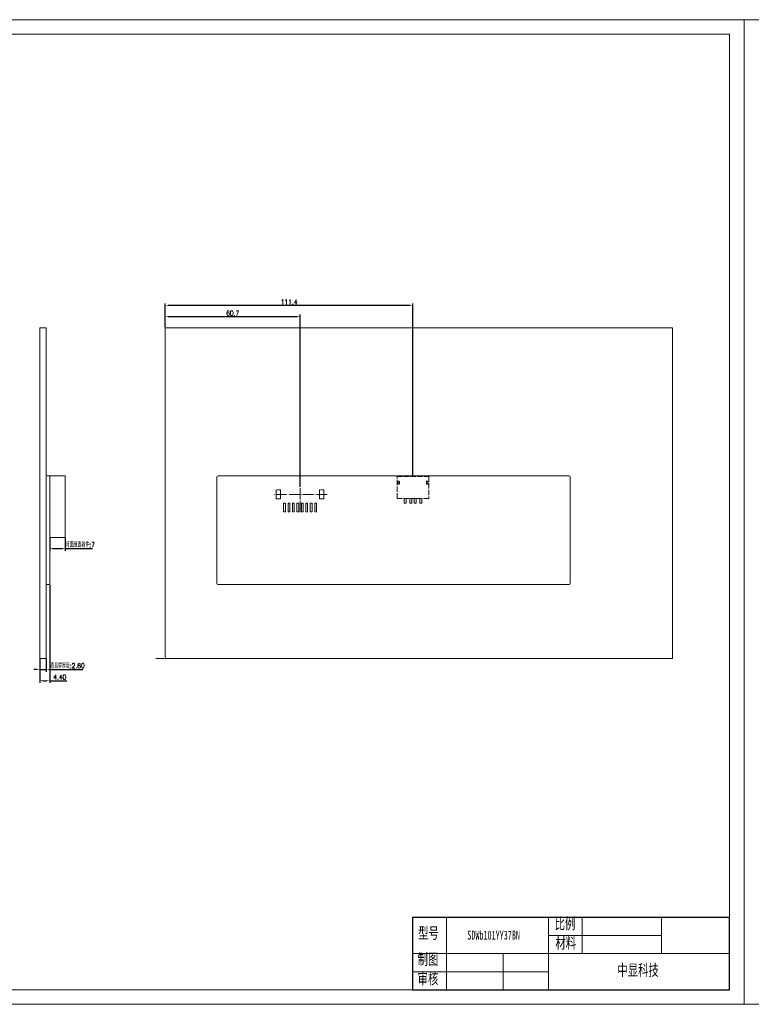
# Model space of a CAD drawing. Header units: millimetres. Extents: x 6501 to 7856, y -2848 to -2405.
# Tile 2 of 5: x 6809 to 7138, y -2848 to -2405. Entities that reach past the tile are written whole.
import ezdxf

# ---------------------------------------------------------------- set-up
doc = ezdxf.new("R2010")
doc.units = ezdxf.units.MM
doc.header["$LTSCALE"] = 0.2
doc.header["$PDSIZE"] = -5
doc.linetypes.add('ACAD_ISO02W100', pattern=[15, 12, -3])
doc.linetypes.add('ACAD_ISO04W100', pattern=[30, 24, -3, 0, -3])
doc.layers.get('0').update_dxf_attribs({"lineweight": 18})
doc.layers.get('Defpoints').update_dxf_attribs({"lineweight": 18})
for name, color, linetype, lineweight in [('thick', 7, 'Continuous', 30), ('thin', 7, 'Continuous', 18), ('虚线', 7, 'ACAD_ISO02W100', 0)]:
    doc.layers.add(name, color=color, linetype=linetype, lineweight=lineweight)
doc.styles.add('ROMANS', font='romans.shx', dxfattribs={"width": 0.8, "bigfont": 'gbcbig.shx'})
doc.styles.add('机械字体', font='SimSun.ttf', dxfattribs={"width": 0.67})
doc.dimstyles.new('ISO-25$0', dxfattribs={"dimscale": 0.8, "dimtxt": 2.75, "dimasz": 1.7, "dimexe": 1.25, "dimexo": 0.3, "dimtad": 1, "dimzin": 0, "dimdsep": 46, "dimtxsty": 'ROMANS', "dimcen": 2, "dimdle": 3.4, "dimclrd": 256, "dimclre": 256, "dimclrt": 256, "dimadec": 0, "dimazin": 0, "dimtfac": 1, "dimtmove": 0, "dimatfit": 3, "dimfxl": 0, "dimtolj": 1, "dimtzin": 0, "dimarcsym": 0})

# ---------------------------------------------------------------- blocks, each defined once
blk = doc.blocks.new('2.0-8')
at = {"linetype": 'ACAD_ISO04W100', "lineweight": 0, "ltscale": 0.3}
blk.add_line((1, 8.06), (1, -3.19), dxfattribs=at)
at = {"linetype": 'ACAD_ISO04W100', "lineweight": 0}
blk.add_line((-11.13, 0), (12.76, 0), dxfattribs=at)
at = {"layer": '虚线', "linetype": 'ACAD_ISO02W100', "lineweight": 0, "ltscale": 0.3}
for p, q in [((-6.4, 7.8), (-6.4, 4)), ((-5.6, 7.8), (-6.4, 7.8)), ((-5.6, 4), (-5.6, 7.8)), ((-4.4, 7.8), (-4.4, 4)), ((-3.6, 7.8), (-4.4, 7.8)), ((-3.6, 4), (-3.6, 7.8)), ((-2.4, 7.8), (-2.4, 4)), ((-1.6, 7.8), (-2.4, 7.8)), ((-1.6, 4), (-1.6, 7.8)), ((-0.4, 7.8), (0.4, 7.8)), ((-0.4, 4), (-0.4, 7.8)), ((0.4, 7.8), (0.4, 4)), ((1.6, 7.8), (2.4, 7.8)), ((1.6, 4), (1.6, 7.8)), ((2.4, 7.8), (2.4, 4)), ((3.6, 4), (3.6, 7.8)), ((3.6, 7.8), (4.4, 7.8)), ((4.4, 7.8), (4.4, 4)), ((5.6, 4), (5.6, 7.8)), ((5.6, 7.8), (6.4, 7.8)), ((6.4, 7.8), (6.4, 4)), ((7.6, 4), (7.6, 7.8)), ((7.6, 7.8), (8.4, 7.8)), ((8.4, 7.8), (8.4, 4)), ((-7.75, 2), (-9.75, 2)), ((-9.75, 2), (-9.75, -2)), ((-7.75, -2), (-7.75, 2)), ((-6.4, 4), (-5.6, 4)), ((-4.4, 4), (-3.6, 4)), ((-2.4, 4), (-1.6, 4)), ((0.4, 4), (-0.4, 4)), ((2.4, 4), (1.6, 4)), ((4.4, 4), (3.6, 4)), ((6.4, 4), (5.6, 4)), ((8.4, 4), (7.6, 4)), ((9.75, 2), (9.75, -2)), ((11.75, 2), (9.75, 2)), ((11.75, -2), (11.75, 2)), ((-9.75, -2), (-7.75, -2))]:
    blk.add_line(p, q, dxfattribs=at)
at = {"layer": '虚线', "lineweight": 0, "ltscale": 0.3}
blk.add_line((9.75, -2), (11.75, -2), dxfattribs=at)
blk = doc.blocks.new('usb4')
at = {"layer": '虚线', "lineweight": 0}
for p, q in [((5492.02, -1468.15), (5492.87, -1468.15)), ((5492.02, -1468.75), (5492.87, -1468.75)), ((5492.02, -1480.95), (5492.87, -1480.95)), ((5492.02, -1481.55), (5492.87, -1481.55))]:
    blk.add_line(p, q, dxfattribs=at)
for points in [[(5483.24, -1470.9), (5485.24, -1470.9), (5485.24, -1471.8), (5483.24, -1471.8)], [(5485.24, -1467.7), (5495.24, -1467.7), (5495.24, -1482), (5485.24, -1482)], [(5483.24, -1473.4), (5485.24, -1473.4), (5485.24, -1474.3), (5483.24, -1474.3)], [(5483.24, -1475.4), (5485.24, -1475.4), (5485.24, -1476.3), (5483.24, -1476.3)], [(5483.24, -1477.9), (5485.24, -1477.9), (5485.24, -1478.8), (5483.24, -1478.8)]]:
    blk.add_lwpolyline(points, close=True, dxfattribs=at)
for centre, start, end in [((5492.02, -1468.45), 90, 270), ((5492.87, -1468.45), 270, 90), ((5492.02, -1481.25), 90, 270), ((5492.87, -1481.25), 270, 90)]:
    blk.add_arc(centre, 0.3, start, end, dxfattribs=at)
blk = doc.blocks.new('*D13')
at = {"lineweight": -2}
for p, q in [((6822.03, -2659.12), (6822.03, -2703.13)), ((6817.63, -2692.37), (6817.63, -2703.13)), ((6818.99, -2702.13), (6820.67, -2702.13)), ((6822.03, -2702.13), (6829.75, -2702.13))]:
    blk.add_line(p, q, dxfattribs=at)
for points in [[(6818.99, -2701.91), (6818.99, -2702.36), (6817.63, -2702.13)], [(6820.67, -2701.91), (6820.67, -2702.36), (6822.03, -2702.13)]]:
    blk.add_solid(points)
at = {"layer": 'Defpoints', "color": 0}
for p in [(6822.03, -2658.88), (6817.63, -2692.13), (6822.03, -2702.13)]:
    blk.add_point(p, dxfattribs=at)
at = {"lineweight": 0, "insert": (6826.57, -2700.53), "char_height": 2.2, "attachment_point": 5, "style": 'ROMANS'}
blk.add_mtext('\\A1;4.40', dxfattribs=at)
blk = doc.blocks.new('*D15')
at = {"lineweight": -2}
for p, q in [((6822.03, -2637.86), (6822.03, -2643.62)), ((6829.03, -2637.86), (6829.03, -2643.62)), ((6823.39, -2642.62), (6827.67, -2642.62)), ((6829.03, -2642.62), (6841.24, -2642.62))]:
    blk.add_line(p, q, dxfattribs=at)
for points in [[(6823.39, -2642.4), (6823.39, -2642.85), (6822.03, -2642.62)], [(6827.67, -2642.4), (6827.67, -2642.85), (6829.03, -2642.62)]]:
    blk.add_solid(points)
at = {"layer": 'Defpoints', "color": 0}
for p in [(6822.03, -2637.62), (6829.03, -2637.62), (6829.03, -2642.62)]:
    blk.add_point(p, dxfattribs=at)
at = {"lineweight": 0, "insert": (6835.81, -2640.94), "char_height": 2.2, "attachment_point": 5, "style": 'ROMANS'}
blk.add_mtext('\\A1;背面最高器件:7', dxfattribs=at)
blk = doc.blocks.new('*D16')
at = {"lineweight": -2}
for p, q in [((6874.06, -2543.04), (6874.06, -2537.28)), ((6933.36, -2538.28), (6875.42, -2538.28)), ((6934.72, -2614.84), (6934.72, -2537.28))]:
    blk.add_line(p, q, dxfattribs=at)
for points in [[(6875.42, -2538.06), (6875.42, -2538.51), (6874.06, -2538.28)], [(6933.36, -2538.06), (6933.36, -2538.51), (6934.72, -2538.28)]]:
    blk.add_solid(points)
at = {"layer": 'Defpoints', "color": 0}
for p in [(6874.06, -2538.28), (6874.06, -2543.28), (6934.72, -2615.08)]:
    blk.add_point(p, dxfattribs=at)
at = {"lineweight": 0, "insert": (6904.39, -2536.68), "char_height": 2.2, "attachment_point": 5, "style": 'ROMANS'}
blk.add_mtext('\\A1;60.7', dxfattribs=at)
blk = doc.blocks.new('*D17')
at = {"lineweight": -2}
for p, q in [((6874.06, -2539.92), (6874.06, -2532.28)), ((6984.14, -2533.28), (6875.42, -2533.28)), ((6985.5, -2609.94), (6985.5, -2532.28))]:
    blk.add_line(p, q, dxfattribs=at)
for points in [[(6875.42, -2533.06), (6875.42, -2533.51), (6874.06, -2533.28)], [(6984.14, -2533.06), (6984.14, -2533.51), (6985.5, -2533.28)]]:
    blk.add_solid(points)
at = {"layer": 'Defpoints', "color": 0}
for p in [(6874.06, -2533.28), (6874.06, -2540.16), (6985.5, -2610.18)]:
    blk.add_point(p, dxfattribs=at)
at = {"lineweight": 0, "insert": (6929.78, -2531.68), "char_height": 2.2, "attachment_point": 5, "style": 'ROMANS'}
blk.add_mtext('\\A1;111.4', dxfattribs=at)
blk = doc.blocks.new('*D43')
at = {"lineweight": -2}
for p, q in [((6817.63, -2692.37), (6817.63, -2698.13)), ((6820.43, -2692.37), (6820.43, -2698.13)), ((6816.27, -2697.13), (6814.91, -2697.13)), ((6817.63, -2697.13), (6820.43, -2697.13)), ((6821.79, -2697.13), (6836.91, -2697.13))]:
    blk.add_line(p, q, dxfattribs=at)
for points in [[(6816.27, -2696.91), (6816.27, -2697.36), (6817.63, -2697.13)], [(6821.79, -2696.91), (6821.79, -2697.36), (6820.43, -2697.13)]]:
    blk.add_solid(points)
at = {"layer": 'Defpoints', "color": 0}
for p in [(6817.63, -2692.13), (6820.43, -2692.13), (6820.43, -2697.13)]:
    blk.add_point(p, dxfattribs=at)
at = {"lineweight": 0, "insert": (6830.03, -2695.43), "char_height": 2.2, "attachment_point": 5, "style": 'ROMANS'}
blk.add_mtext('\\A1;液晶屏厚度:2.80', dxfattribs=at)

msp = doc.modelspace()

# ---------------------------------------------------------------- linework, layer by layer
at = {"lineweight": 0}
for p, q in [((6897.313, -2658.376), (6897.313, -2610.376)), ((6897.813, -2609.876), (7055.813, -2609.876)), ((7056.313, -2610.376), (7056.313, -2658.376)), ((7055.813, -2658.876), (6897.813, -2658.876)), ((6873.513, -2692.134), (6869.763, -2692.134)), ((7000.561, -2824.969), (7000.561, -2808.659))]:
    msp.add_line(p, q, dxfattribs=at)
for p in [(6985.27, -2808.659), (6820.176, -2841.28)]:
    msp.add_line(p, (6985.27, -2841.28))
for points in [[(6500.501, -2404.567), (7134.518, -2404.567), (7134.518, -2847.81), (6500.501, -2847.81)], [(7134.518, -2404.567), (7768.536, -2404.567), (7768.536, -2847.81), (7134.518, -2847.81)], [(7127.988, -2841.28), (6507.001, -2841.28), (6507.001, -2411.067), (7127.988, -2411.067)]]:
    msp.add_lwpolyline(points, close=True)
for points in [[(6817.628, -2543.284), (6820.428, -2543.284), (6820.428, -2692.134), (6817.628, -2692.134)], [(7102.263, -2543.284), (6874.063, -2543.284), (6874.063, -2692.134), (7102.263, -2692.134)], [(6820.428, -2609.876), (6822.028, -2609.876), (6822.028, -2658.876), (6820.428, -2658.876)], [(6822.028, -2609.876), (6829.028, -2609.876), (6829.028, -2637.622), (6822.028, -2637.622)]]:
    msp.add_lwpolyline(points, close=True, dxfattribs=at)
for centre, start, end in [((6897.813, -2610.376), 90, 180), ((7055.813, -2610.376), 360, 90), ((6897.813, -2658.376), 180, 270), ((7055.813, -2658.376), 270, 0)]:
    msp.add_arc(centre, 0.5, start, end, dxfattribs=at)
at = {"layer": 'thick'}
for p, q in [((6985.27, -2808.659), (6985.27, -2841.28)), ((6985.27, -2808.659), (6985.27, -2841.28)), ((7127.988, -2808.659), (6985.27, -2808.659)), ((7127.988, -2841.28), (7127.988, -2808.659)), ((6985.27, -2841.28), (7127.988, -2841.28))]:
    msp.add_line(p, q, dxfattribs=at)
at = {"layer": 'thin'}
for p, q in [((7046.435, -2808.659), (7046.435, -2841.28)), ((7061.726, -2808.659), (7061.726, -2824.969)), ((7097.406, -2824.969), (7097.406, -2808.659)), ((7097.406, -2816.814), (7046.435, -2816.814)), ((7127.988, -2824.969), (6985.27, -2824.969)), ((7000.561, -2824.969), (7000.561, -2841.28)), ((7026.047, -2824.969), (7026.047, -2841.28)), ((7046.435, -2833.125), (6985.27, -2833.125))]:
    msp.add_line(p, q, dxfattribs=at)

# ---------------------------------------------------------------- block references
at = {"lineweight": 0}
for name, p, rotation in [('usb4', (5510.647, -8105.42), 90), ('2.0-8', (6935.723, -2618.271), 179.9999999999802)]:
    msp.add_blockref(name, p, dxfattribs=dict(at, rotation=rotation))

# ---------------------------------------------------------------- texts
at = {"layer": 'thick', "attachment_point": 1, "style": '机械字体'}
for s, insert, char_height, width in [('比例', (7049.272, -2808.897), 5.0971, 12.94837), ('型号', (6987.84, -2813.184), 5.0971, 12.94837), ('SDWb101YY37BN', (7009.971, -2814.661), 4, 28.39311), ('材料', (7049.607, -2817.603), 5.0971, 12.94837), ('制图', (6987.613, -2824.969), 5.0971, 12.94837), ('中显科技', (7077.502, -2829.867), 5.0971, 28.36201), ('审核', (6987.613, -2833.675), 5.0971, 12.94837)]:
    msp.add_mtext(s, dxfattribs=dict(at, insert=insert, char_height=char_height, width=width))

# ---------------------------------------------------------------- dimensions: what is measured, and where the dimension line sits
at = {"lineweight": 0}
for base, p1, p2, text, picture, middle in [((6874.063, -2533.284), (6985.5, -2610.179), (6874.063, -2540.164), '111.4', '*D17', (6929.781, -2531.684)), ((6874.063, -2538.284), (6934.723, -2615.078), (6874.063, -2543.284), '60.7', '*D16', (6904.393, -2536.684)), ((6829.028, -2642.622), (6822.028, -2637.622), (6829.028, -2637.622), '背面最高器件:7', '*D15', (6835.814, -2640.938)), ((6820.428, -2697.134), (6817.628, -2692.134), (6820.428, -2692.134), '液晶屏厚度:<>', '*D43', (6830.029, -2695.425))]:
    dim = msp.add_linear_dim(base=base, p1=p1, p2=p2, text=text, dimstyle='ISO-25$0', dxfattribs=at)
    dim.commit()
    dim.dimension.update_dxf_attribs({"geometry": picture, "text_midpoint": middle})
dim = msp.add_linear_dim(base=(6822.028, -2702.134), p1=(6817.628, -2692.134), p2=(6822.028, -2658.876), dimstyle='ISO-25$0', dxfattribs=at)
dim.commit()
dim.dimension.update_dxf_attribs({"geometry": '*D13', "text_midpoint": (6826.57, -2700.534)})

doc.saveas('drawing.dxf')
